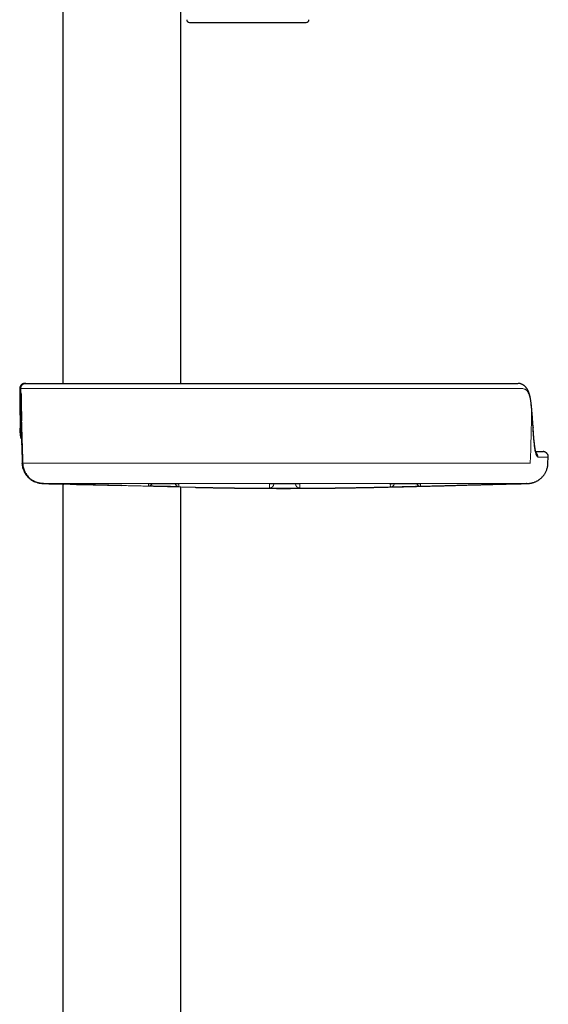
# Model space of a CAD drawing. Header units: millimetres. Extents: x 8 to 846, y 12 to 2113.
# Tile 227 of 256: x 746 to 846, y 1287 to 1474. Entities that reach past the tile are written whole.
import ezdxf

# ---------------------------------------------------------------- set-up
doc = ezdxf.new("R2010")
doc.units = ezdxf.units.MM

msp = doc.modelspace()

# ---------------------------------------------------------------- linework, layer by layer
at = {"color": 7, "linetype": 'Continuous', "lineweight": 30}
for p, q in [((753.69, 1508), (753.69, 1405)), ((776.19, 1405), (776.19, 1508)), ((777.81, 1473.8), (800.07, 1473.8)), ((745.65, 1404), (745.66, 1403.2)), ((746.41, 1404.99), (746.5, 1405)), ((746.5, 1405), (746.61, 1405)), ((745.66, 1403.2), (745.73, 1403.2)), ((745.66, 1403.19), (745.66, 1403.2)), ((745.66, 1403.19), (745.66, 1403.18)), ((745.77, 1402.11), (745.77, 1402.11)), ((745.84, 1397.61), (745.92, 1393.89)), ((843.26, 1396.57), (843.26, 1396.56)), ((843.26, 1396.56), (843.26, 1396.56)), ((745.64, 1394.98), (745.64, 1394.98)), ((843.76, 1392), (845.15, 1392)), ((846.09, 1389.79), (846.13, 1390.97)), ((846.13, 1390.97), (846.13, 1390.97)), ((746.06, 1389.78), (746.08, 1389.49)), ((749.9, 1385.92), (750.13, 1385.91)), ((750.11, 1385.92), (750.04, 1385.92)), ((750.4, 1385.91), (751.05, 1385.89)), ((752.39, 1385.86), (752.34, 1385.86)), ((753.69, 1385.83), (753.69, 1176.21)), ((755.12, 1385.8), (755.13, 1385.8)), ((755.83, 1385.78), (755.82, 1385.78)), ((756.68, 1385.75), (756.74, 1385.75)), ((756.74, 1385.76), (764.92, 1385.54)), ((756.78, 1385.76), (756.74, 1385.75)), ((757.24, 1385.74), (757.08, 1385.74)), ((764.93, 1385.54), (757.46, 1385.74)), ((776.19, 1176.21), (776.19, 1385.26)), ((842, 1385.92), (841.94, 1385.92))]:
    msp.add_line(p, q, dxfattribs=at)
at = {"color": 8, "linetype": 'Continuous', "lineweight": 0}
for p, q in [((745.88, 1393.5), (745.87, 1393.5)), ((746, 1389.77), (746, 1389.77)), ((746, 1389.77), (746, 1389.77)), ((746.06, 1389.78), (746.06, 1389.78)), ((749.9, 1385.92), (749.9, 1385.92)), ((750.13, 1385.91), (749.9, 1385.92)), ((753.17, 1385.84), (753.17, 1385.84)), ((753.88, 1385.82), (753.72, 1385.83)), ((753.72, 1385.83), (753.72, 1385.83)), ((755.12, 1385.8), (755.12, 1385.8)), ((755.82, 1385.78), (755.8, 1385.78)), ((755.8, 1385.77), (755.82, 1385.77)), ((755.81, 1385.78), (755.83, 1385.78)), ((755.83, 1385.78), (755.83, 1385.78)), ((756.74, 1385.75), (756.71, 1385.75)), ((756.74, 1385.75), (756.74, 1385.76)), ((757.08, 1385.74), (757.07, 1385.75)), ((757.24, 1385.74), (757.22, 1385.74)), ((757.46, 1385.73), (757.43, 1385.74)), ((757.46, 1385.74), (757.44, 1385.74)), ((757.46, 1385.74), (757.46, 1385.73)), ((842.11, 1385.92), (842, 1385.92))]:
    msp.add_line(p, q, dxfattribs=at)
at = {"color": 8, "linetype": 'Continuous', "lineweight": 0, "flags": 128}
for points in [[(745.61, 1404), (745.59, 1404), (745.56, 1404), (745.55, 1404), (745.53, 1404), (745.52, 1404), (745.51, 1404), (745.5, 1404), (745.5, 1404)], [(745.5, 1404), (745.5, 1404), (745.51, 1404), (745.52, 1404)], [(745.75, 1403.02), (745.73, 1403.1), (745.73, 1403.2)], [(745.72, 1401.8), (745.71, 1401.8), (745.7, 1401.8), (745.7, 1401.8), (745.69, 1401.8), (745.68, 1401.8), (745.67, 1401.8), (745.66, 1401.8), (745.66, 1401.8)], [(843.26, 1396.56), (843.26, 1396.53), (843.25, 1396.48)], [(755.12, 1385.8), (752.51, 1385.86), (750.4, 1385.91)], [(770.19, 1385.86), (770.14, 1385.85), (770.04, 1385.85)], [(775.83, 1385.81), (775.74, 1385.82), (775.66, 1385.83)], [(793.05, 1385.82), (793.14, 1385.83), (793.17, 1385.83)], [(798.66, 1385.84), (798.74, 1385.83), (798.83, 1385.82)], [(816.05, 1385.81), (816.14, 1385.82), (816.21, 1385.83)], [(816.05, 1385.81), (816.14, 1385.82), (816.16, 1385.82)], [(821.67, 1385.86), (821.75, 1385.85), (821.84, 1385.85)]]:
    msp.add_lwpolyline(points, dxfattribs=at)
at = {"color": 7, "linetype": 'Continuous', "lineweight": 30, "flags": 128}
for points in [[(745.63, 1394.98), (745.61, 1396.1), (745.6, 1396.5)], [(749.96, 1385.92), (752.89, 1385.85), (755.83, 1385.78)], [(752.39, 1385.86), (752.49, 1385.85), (752.6, 1385.85), (752.7, 1385.85), (752.81, 1385.85), (752.91, 1385.84), (753.02, 1385.84), (753.12, 1385.84), (753.23, 1385.84)]]:
    msp.add_lwpolyline(points, dxfattribs=at)
at = {"color": 7, "linetype": 'Continuous', "lineweight": 30}
for centre, radius, start, end in [((777.81, 1474.3), 0.5, 177.5187, 270), ((800.07, 1474.3), 0.5, 270, 2.4813), ((1195.52, 1406), 450.02, 180.2551, 180.6462), ((1195.29, 1406.29), 449.53, 180.5319, 181.0756), ((1195.29, 1406.29), 449.53, 181.5803, 182.1046), ((755.12, 1385.95), 0.15, 268.5766, 349.7028)]:
    msp.add_arc(centre, radius, start, end, dxfattribs=at)
at = {"color": 8, "linetype": 'Continuous', "lineweight": 0}
for centre, radius, start, end in [((1194.76, 1406.37), 449.15, 180.3032, 180.4606), ((745.66, 1403.86), 0.142, 91.9551, 107.4186), ((745.75, 1402.13), 0.648, 89.2129, 101.3781), ((746.16, 1401.8), 0.5, 138.9613, 180.5364), ((746.22, 1401.8), 0.5, 153.8519, 180.5353), ((1195.3, 1406.25), 449.6, 180.568, 182.1003), ((745.78, 1401.41), 0.389, 90.4979, 98.4272), ((385.14, 1405.99), 457.87, 357.9724, 359.2553), ((842.63, 1401.08), 0.263, 340.1485, 5.2753), ((1195.29, 1406.29), 449.53, 181.0756, 181.5803), ((746.79, 1395), 1, 181.4026, 193.3126), ((1195.28, 1406.25), 449.59, 181.6252, 182.1), ((843.19, 1391), 1, 358.0584, 50.2458), ((746.07, 1389.39), 0.39, 92.0674, 99.9349), ((746.04, 1390.02), 0.253, 259.683, 273.0587), ((770.06, 1386.28), 0.8, 268.8731, 328.7505), ((775.82, 1386.18), 0.8, 205.0076, 269.2381), ((793.08, 1385.87), 0.8, 269.9433, 358.9451), ((798.81, 1385.87), 0.8, 181.0779, 270.0602), ((816.07, 1386.07), 0.8, 271.2917, 343.5981), ((821.82, 1386.21), 0.8, 205.55, 271.4621)]:
    msp.add_arc(centre, radius, start, end, dxfattribs=at)
at = {"color": 7, "linetype": 'Continuous', "lineweight": 30}
for points, knots in [([(746.41, 1405), (746.4, 1404.99), (746.37, 1404.99), (746.32, 1404.98), (746.27, 1404.97), (746.21, 1404.96), (746.16, 1404.94), (746.11, 1404.92), (746.05, 1404.89), (745.99, 1404.86), (745.93, 1404.82), (745.89, 1404.79), (745.84, 1404.75), (745.79, 1404.7), (745.73, 1404.64), (745.67, 1404.55), (745.61, 1404.45), (745.56, 1404.35), (745.53, 1404.24), (745.51, 1404.12), (745.51, 1404.04), (745.5, 1404)], [0, 0, 0, 0, 0.0955084, 0.2017922, 0.2943692, 0.3551885, 0.4090476, 0.4565191, 0.4984346, 0.5359877, 0.5708071, 0.5935172, 0.6168382, 0.6470382, 0.6863279, 0.7344907, 0.7910315, 0.8384402, 0.889545, 0.9436663, 1, 1, 1, 1]), ([(745.51, 1404), (745.51, 1402.82), (745.53, 1400.45), (745.58, 1397.45), (745.62, 1395.61), (745.64, 1394.98)], [0, 0, 0, 0, 0.389463, 0.788387, 1, 1, 1, 1]), ([(746.65, 1405), (746.59, 1405), (746.47, 1404.99), (746.28, 1404.93), (746.1, 1404.84), (745.94, 1404.71), (745.81, 1404.55), (745.72, 1404.37), (745.66, 1404.18), (745.66, 1404.06), (745.65, 1404)], [0, 0, 0, 0, 0.11647, 0.239955, 0.368605, 0.5, 0.631396, 0.760045, 0.883531, 1, 1, 1, 1]), ([(746.65, 1405), (746.72, 1405), (746.84, 1405), (747.08, 1405), (747.26, 1405), (747.36, 1405), (747.46, 1405), (747.58, 1405), (747.71, 1405), (747.86, 1405), (748.05, 1405), (748.28, 1405), (748.51, 1405), (748.74, 1405), (748.96, 1405), (749.13, 1405), (749.24, 1405), (749.28, 1405), (749.32, 1405), (749.37, 1405), (749.42, 1405), (749.46, 1405), (749.51, 1405), (749.6, 1405), (749.75, 1405), (750, 1405), (750.29, 1405), (750.58, 1405), (750.87, 1405), (751.14, 1405), (751.44, 1405), (751.76, 1405), (752.24, 1405), (752.93, 1405), (753.88, 1405), (754.92, 1405), (756.06, 1405), (757.29, 1405), (758.61, 1405), (760.01, 1405), (761.48, 1405), (763.02, 1405), (764.6, 1405), (766.19, 1405), (767.78, 1405), (769.22, 1405), (770.5, 1405), (771.31, 1405), (771.85, 1405), (772.1, 1405), (772.35, 1405), (772.6, 1405), (772.85, 1405), (773.1, 1405), (773.58, 1405), (774.32, 1405), (775.37, 1405), (776.54, 1405), (777.84, 1405), (779.07, 1405), (780.19, 1405), (780.94, 1405), (781.48, 1405), (781.81, 1405), (782.14, 1405), (782.46, 1405), (783.43, 1405), (785.3, 1405), (788.1, 1405), (791.17, 1405), (794.22, 1405), (797.27, 1405), (800.33, 1405), (803.73, 1405), (806.7, 1405), (808.73, 1405), (809.49, 1405), (809.73, 1405), (809.96, 1405), (810.2, 1405), (810.43, 1405), (810.91, 1405), (811.61, 1405), (812.49, 1405), (813.28, 1405), (813.91, 1405), (814.4, 1405), (814.77, 1405), (815.12, 1405), (815.51, 1405), (816.04, 1405), (816.69, 1405), (817.39, 1405), (818.07, 1405), (818.72, 1405), (819.35, 1405), (820.36, 1405), (821.75, 1405), (823.51, 1405), (825.22, 1405), (826.9, 1405), (828.53, 1405), (830.1, 1405), (831.59, 1405), (832.99, 1405), (834.32, 1405), (835.56, 1405), (836.71, 1405), (837.77, 1405), (838.73, 1405), (839.6, 1405), (840.1, 1405), (840.35, 1405)], [0, 0, 0, 0, 0.0388786, 0.0777541, 0.0879365, 0.0981195, 0.1083034, 0.1184882, 0.1292932, 0.1406571, 0.1572788, 0.1733921, 0.1889977, 0.2040963, 0.2169642, 0.2294406, 0.2318454, 0.2342351, 0.2366098, 0.2389694, 0.2413139, 0.2436433, 0.2459577, 0.2482571, 0.2577, 0.2666576, 0.2751425, 0.2831696, 0.2886375, 0.2941845, 0.2997284, 0.3052737, 0.3108244, 0.3234622, 0.3360385, 0.3485841, 0.3611478, 0.3737782, 0.3863508, 0.3988701, 0.4113856, 0.4239469, 0.4366031, 0.4483786, 0.4600512, 0.4716606, 0.4793086, 0.4869584, 0.4886772, 0.4903969, 0.4921175, 0.4938392, 0.4955621, 0.4972863, 0.499012, 0.5052914, 0.5123978, 0.5203345, 0.5291037, 0.5387074, 0.5450392, 0.5516883, 0.5538436, 0.5560303, 0.5582484, 0.5604979, 0.5625273, 0.5776929, 0.5982335, 0.6188101, 0.639179, 0.6595275, 0.6799605, 0.7004868, 0.7277387, 0.7397911, 0.7413723, 0.7429542, 0.7445368, 0.74612, 0.747704, 0.7492887, 0.75578, 0.7616914, 0.767023, 0.7717748, 0.7744649, 0.776926, 0.7791583, 0.7814979, 0.7849119, 0.7898545, 0.7946332, 0.7992492, 0.8037038, 0.8079984, 0.8121345, 0.8245921, 0.8370327, 0.8495067, 0.8620645, 0.8747551, 0.8874137, 0.8999564, 0.9124314, 0.9248878, 0.9373748, 0.9498497, 0.9623018, 0.9747792, 0.9873296, 1, 1, 1, 1]), ([(842.89, 1401.1), (842.88, 1401.19), (842.87, 1401.34), (842.84, 1401.56), (842.81, 1401.74), (842.79, 1401.9), (842.77, 1402.02), (842.75, 1402.11), (842.73, 1402.19), (842.72, 1402.25), (842.71, 1402.32), (842.69, 1402.41), (842.67, 1402.51), (842.64, 1402.6), (842.63, 1402.67), (842.61, 1402.74), (842.59, 1402.82), (842.56, 1402.91), (842.53, 1402.99), (842.5, 1403.09), (842.47, 1403.19), (842.43, 1403.28), (842.4, 1403.38), (842.36, 1403.48), (842.31, 1403.58), (842.26, 1403.68), (842.22, 1403.76), (842.18, 1403.83), (842.14, 1403.9), (842.1, 1403.97), (842.05, 1404.05), (841.98, 1404.13), (841.91, 1404.23), (841.83, 1404.32), (841.74, 1404.41), (841.66, 1404.49), (841.58, 1404.56), (841.49, 1404.63), (841.38, 1404.7), (841.25, 1404.78), (841.1, 1404.85), (840.97, 1404.9), (840.87, 1404.93), (840.8, 1404.95), (840.73, 1404.96), (840.66, 1404.97), (840.59, 1404.99), (840.49, 1405), (840.43, 1405), (840.39, 1405)], [0, 0, 0, 0, 0.03921, 0.074007, 0.104339, 0.130162, 0.15112, 0.167647, 0.179719, 0.189953, 0.201727, 0.219503, 0.238817, 0.255389, 0.267622, 0.280742, 0.296323, 0.313927, 0.33145, 0.348617, 0.370954, 0.391952, 0.411576, 0.432645, 0.456623, 0.481413, 0.50061, 0.514806, 0.529738, 0.546803, 0.566513, 0.589677, 0.616216, 0.642691, 0.67162, 0.696576, 0.718318, 0.739979, 0.769015, 0.80116, 0.837039, 0.873918, 0.8901, 0.905603, 0.919725, 0.933038, 0.950335, 0.972668, 1, 1, 1, 1]), ([(745.67, 1403.04), (745.67, 1403.04), (745.67, 1403.04), (745.68, 1403.03), (745.68, 1403.03)], [0, 0, 0, 0, 0.443218, 1, 1, 1, 1]), ([(745.68, 1403.03), (745.69, 1402.99), (745.7, 1402.91), (745.74, 1402.85), (745.76, 1402.82)], [0, 0, 0, 0, 0.585763, 1, 1, 1, 1]), ([(745.73, 1403.2), (745.73, 1403.19), (745.73, 1403.18), (745.74, 1403.12), (745.75, 1403.02), (745.75, 1402.88), (745.76, 1402.72), (745.77, 1402.53), (745.77, 1402.33), (745.77, 1402.19), (745.77, 1402.11)], [0, 0, 0, 0, 0.1277824, 0.2527722, 0.3764282, 0.4995862, 0.6227679, 0.7465183, 0.8717408, 1, 1, 1, 1]), ([(842.99, 1400.14), (842.97, 1400.29), (842.94, 1400.61), (842.91, 1400.93), (842.89, 1401.1)], [0, 0, 0, 0, 0.452393, 1, 1, 1, 1]), ([(843.26, 1396.56), (843.25, 1396.69), (843.24, 1396.94), (843.21, 1397.29), (843.19, 1397.62), (843.17, 1397.92), (843.15, 1398.19), (843.14, 1398.43), (843.12, 1398.65), (843.1, 1398.84), (843.09, 1399.02), (843.08, 1399.19), (843.06, 1399.34), (843.05, 1399.48), (843.04, 1399.59), (843.03, 1399.69), (843.02, 1399.79), (843.01, 1399.93), (843, 1400.1), (842.98, 1400.31), (842.95, 1400.54), (842.93, 1400.81), (842.91, 1401), (842.89, 1401.1)], [0, 0, 0, 0, 0.084326, 0.162572, 0.234728, 0.30079, 0.360748, 0.41369, 0.460734, 0.502633, 0.540806, 0.5797, 0.613819, 0.643529, 0.669626, 0.685518, 0.708661, 0.739058, 0.776713, 0.821631, 0.873814, 0.933269, 1, 1, 1, 1]), ([(843.26, 1396.57), (843.25, 1396.67), (843.24, 1396.87), (843.22, 1397.16), (843.2, 1397.42), (843.19, 1397.65), (843.17, 1397.85), (843.16, 1398.03), (843.15, 1398.19), (843.14, 1398.33), (843.13, 1398.46), (843.12, 1398.59), (843.11, 1398.71), (843.1, 1398.83), (843.09, 1398.95), (843.08, 1399.07), (843.07, 1399.23), (843.05, 1399.41), (843.03, 1399.63), (843.01, 1399.88), (843, 1400.05), (842.99, 1400.14)], [0, 0, 0, 0, 0.087569, 0.167619, 0.240148, 0.305151, 0.362623, 0.411738, 0.453647, 0.4928, 0.531923, 0.565095, 0.598246, 0.631376, 0.664484, 0.698835, 0.738441, 0.792249, 0.853774, 0.923022, 1, 1, 1, 1]), ([(844.19, 1390.97), (844.14, 1390.98), (844.04, 1391.02), (843.92, 1391.28), (843.81, 1391.62), (843.72, 1391.99), (843.62, 1392.53), (843.52, 1393.24), (843.42, 1394.19), (843.33, 1395.27), (843.27, 1396.07), (843.25, 1396.48)], [0, 0, 0, 0, 0.124762, 0.248195, 0.330863, 0.414557, 0.499899, 0.627918, 0.752368, 0.87561, 1, 1, 1, 1]), ([(843.87, 1391.67), (843.87, 1391.67), (843.87, 1391.67), (843.86, 1391.68), (843.86, 1391.69), (843.85, 1391.71), (843.84, 1391.73), (843.83, 1391.76), (843.82, 1391.8), (843.81, 1391.84), (843.79, 1391.88), (843.78, 1391.93), (843.76, 1391.98), (843.75, 1392.03), (843.74, 1392.09), (843.72, 1392.15), (843.71, 1392.23), (843.69, 1392.31), (843.67, 1392.4), (843.65, 1392.49), (843.64, 1392.57), (843.63, 1392.65), (843.61, 1392.74), (843.6, 1392.83), (843.58, 1392.92), (843.57, 1393.03), (843.55, 1393.13), (843.54, 1393.22), (843.53, 1393.28), (843.53, 1393.33), (843.52, 1393.36), (843.52, 1393.41), (843.51, 1393.47), (843.5, 1393.55), (843.49, 1393.65), (843.48, 1393.78), (843.46, 1393.93), (843.44, 1394.1), (843.42, 1394.29), (843.41, 1394.49), (843.39, 1394.71), (843.37, 1394.96), (843.34, 1395.23), (843.32, 1395.52), (843.3, 1395.84), (843.28, 1396.19), (843.26, 1396.43), (843.26, 1396.56)], [0, 0, 0, 0, 0.002417, 0.024659, 0.05071, 0.072931, 0.09148, 0.109986, 0.129295, 0.149351, 0.169957, 0.189311, 0.208787, 0.227588, 0.245677, 0.264544, 0.285906, 0.311477, 0.335577, 0.357495, 0.377229, 0.395127, 0.413158, 0.431634, 0.452473, 0.473851, 0.494288, 0.51114, 0.524345, 0.530222, 0.536603, 0.545014, 0.555458, 0.567937, 0.586399, 0.608047, 0.632886, 0.660918, 0.688749, 0.719146, 0.752109, 0.787636, 0.825722, 0.865613, 0.907962, 0.95276, 1, 1, 1, 1]), ([(745.64, 1394.98), (745.64, 1394.92), (745.65, 1394.81), (745.69, 1394.65), (745.76, 1394.52), (745.81, 1394.43), (745.84, 1394.4), (745.84, 1394.39)], [0, 0, 0, 0, 0.272563, 0.53073, 0.768137, 0.979947, 1, 1, 1, 1]), ([(745.82, 1394.72), (745.82, 1394.72), (745.82, 1394.72), (745.82, 1394.7), (745.82, 1394.67), (745.83, 1394.61), (745.83, 1394.54), (745.84, 1394.44), (745.84, 1394.38), (745.84, 1394.34)], [0, 0, 0, 0, 0.007132, 0.136506, 0.274322, 0.421461, 0.625321, 0.823204, 1, 1, 1, 1]), ([(745.87, 1393.5), (745.89, 1392.88), (745.93, 1391.64), (745.97, 1390.39), (746, 1389.77)], [0, 0, 0, 0, 0.4999982, 1, 1, 1, 1]), ([(846.15, 1390.97), (846.15, 1391.01), (846.14, 1391.11), (846.12, 1391.24), (846.08, 1391.36), (846.03, 1391.48), (845.97, 1391.57), (845.9, 1391.66), (845.83, 1391.73), (845.75, 1391.8), (845.67, 1391.85), (845.58, 1391.9), (845.49, 1391.94), (845.39, 1391.97), (845.27, 1392), (845.19, 1392), (845.15, 1392)], [0, 0, 0, 0, 0.089895, 0.174946, 0.253425, 0.323956, 0.403942, 0.468453, 0.530314, 0.591966, 0.653107, 0.715985, 0.773391, 0.840542, 0.916512, 1, 1, 1, 1]), ([(749.9, 1385.92), (749.87, 1385.92), (749.8, 1385.92), (749.67, 1385.93), (749.51, 1385.95), (749.31, 1385.98), (749.07, 1386.03), (748.8, 1386.1), (748.51, 1386.2), (748.18, 1386.35), (747.88, 1386.52), (747.63, 1386.7), (747.43, 1386.85), (747.26, 1387), (747.06, 1387.2), (746.83, 1387.47), (746.6, 1387.8), (746.41, 1388.14), (746.25, 1388.52), (746.12, 1388.92), (746.03, 1389.36), (746.01, 1389.64), (746, 1389.77)], [0, 0, 0, 0, 0.01473, 0.035738, 0.063023, 0.096584, 0.13642, 0.182531, 0.234916, 0.293573, 0.358502, 0.408058, 0.445544, 0.482327, 0.518407, 0.588436, 0.655659, 0.720075, 0.781684, 0.859443, 0.932215, 1, 1, 1, 1]), ([(746, 1389.77), (746, 1389.74), (746, 1389.67), (746.01, 1389.53), (746.04, 1389.33), (746.08, 1389.07), (746.16, 1388.77), (746.28, 1388.42), (746.45, 1388.05), (746.66, 1387.69), (746.92, 1387.34), (747.25, 1387), (747.59, 1386.71), (747.94, 1386.48), (748.22, 1386.33), (748.4, 1386.26), (748.46, 1386.23)], [0, 0, 0, 0, 0.020157, 0.048655, 0.093859, 0.15107, 0.220285, 0.3015, 0.394712, 0.481565, 0.576749, 0.680261, 0.792098, 0.871314, 0.954234, 1, 1, 1, 1]), ([(746, 1389.76), (746, 1389.64), (746.02, 1389.39), (746.09, 1389.03), (746.19, 1388.66), (746.33, 1388.31), (746.5, 1387.97), (746.7, 1387.65), (746.92, 1387.35), (747.18, 1387.07), (747.46, 1386.82), (747.76, 1386.59), (748.09, 1386.4), (748.32, 1386.28), (748.45, 1386.23), (748.46, 1386.23)], [0, 0, 0, 0, 0.080453, 0.163361, 0.246277, 0.329199, 0.412102, 0.494957, 0.577757, 0.66053, 0.743245, 0.825892, 0.908547, 0.991265, 1, 1, 1, 1]), ([(746.08, 1389.49), (746.08, 1389.46), (746.09, 1389.31), (746.15, 1389.03), (746.25, 1388.66), (746.39, 1388.31), (746.56, 1387.97), (746.76, 1387.65), (746.98, 1387.35), (747.24, 1387.07), (747.52, 1386.82), (747.77, 1386.63), (747.92, 1386.54), (747.97, 1386.51)], [0, 0, 0, 0, 0.025714, 0.128785, 0.231867, 0.334956, 0.43802, 0.541024, 0.643958, 0.746858, 0.849682, 0.952419, 1, 1, 1, 1]), ([(842.15, 1385.92), (842.17, 1385.92), (842.19, 1385.92), (842.23, 1385.92), (842.26, 1385.92), (842.29, 1385.93), (842.32, 1385.93), (842.35, 1385.93), (842.37, 1385.93), (842.39, 1385.93), (842.41, 1385.93), (842.43, 1385.94), (842.44, 1385.94), (842.46, 1385.94), (842.47, 1385.94), (842.48, 1385.94), (842.5, 1385.94), (842.51, 1385.94), (842.52, 1385.94), (842.54, 1385.95), (842.56, 1385.95), (842.58, 1385.95), (842.62, 1385.96), (842.66, 1385.96), (842.7, 1385.97), (842.74, 1385.97), (842.81, 1385.99), (842.91, 1386), (843.03, 1386.03), (843.16, 1386.07), (843.32, 1386.11), (843.5, 1386.18), (843.71, 1386.26), (843.91, 1386.35), (844.1, 1386.46), (844.27, 1386.56), (844.42, 1386.66), (844.55, 1386.76), (844.69, 1386.88), (844.84, 1387.01), (845, 1387.17), (845.17, 1387.36), (845.33, 1387.56), (845.48, 1387.78), (845.61, 1388.01), (845.74, 1388.26), (845.85, 1388.53), (845.95, 1388.82), (846.02, 1389.13), (846.07, 1389.45), (846.09, 1389.67), (846.09, 1389.78)], [0, 0, 0, 0, 0.04824, 0.093269, 0.135089, 0.173704, 0.209115, 0.240778, 0.269356, 0.294852, 0.31727, 0.332211, 0.34539, 0.356807, 0.368896, 0.378075, 0.38454, 0.390277, 0.395817, 0.401161, 0.406308, 0.421069, 0.433952, 0.444985, 0.454217, 0.46173, 0.467746, 0.484147, 0.499558, 0.514155, 0.528142, 0.54986, 0.571412, 0.592831, 0.614098, 0.635196, 0.650152, 0.665477, 0.682817, 0.702312, 0.723946, 0.747685, 0.77347, 0.797645, 0.823246, 0.850176, 0.878317, 0.907534, 0.937671, 0.968554, 1, 1, 1, 1]), ([(748.05, 1386.47), (748.19, 1386.39), (748.48, 1386.23), (748.96, 1386.07), (749.45, 1385.95), (749.79, 1385.93), (749.96, 1385.92)], [0, 0, 0, 0, 0.245624, 0.496208, 0.747506, 1, 1, 1, 1]), ([(750.11, 1385.92), (750.13, 1385.92), (750.17, 1385.92), (750.21, 1385.92), (750.27, 1385.92), (750.32, 1385.92), (750.37, 1385.91), (750.39, 1385.91), (750.4, 1385.91)], [0, 0, 0, 0, 0.069792, 0.18715, 0.317253, 0.514111, 0.740927, 1, 1, 1, 1]), ([(751.05, 1385.89), (751.15, 1385.89), (751.35, 1385.88), (751.64, 1385.88), (751.9, 1385.87), (752.13, 1385.87), (752.31, 1385.86), (752.45, 1385.86), (752.54, 1385.86), (752.55, 1385.86), (752.55, 1385.86)], [0, 0, 0, 0, 0.128034, 0.25305, 0.376629, 0.499663, 0.622699, 0.746317, 0.871507, 1, 1, 1, 1]), ([(753.23, 1385.84), (753.24, 1385.84), (753.26, 1385.84), (753.41, 1385.83), (753.61, 1385.83), (753.81, 1385.82), (753.88, 1385.82)], [0, 0, 0, 0, 0.273645, 0.547555, 0.820116, 1, 1, 1, 1]), ([(755.13, 1385.79), (755.18, 1385.79), (755.7, 1385.78), (756.21, 1385.77), (756.68, 1385.75)], [0, 0, 0, 0, 0.0967419, 1, 1, 1, 1]), ([(756.76, 1385.76), (756.76, 1385.76), (756.75, 1385.76), (756.74, 1385.76), (756.74, 1385.76)], [0, 0, 0, 0, 0.252637, 1, 1, 1, 1]), ([(756.74, 1385.75), (756.76, 1385.75), (756.85, 1385.75), (757.03, 1385.75), (757.3, 1385.74), (757.61, 1385.73), (757.95, 1385.72), (758.22, 1385.72), (758.37, 1385.71), (758.4, 1385.71)], [0, 0, 0, 0, 0.036075, 0.187291, 0.339919, 0.541474, 0.745435, 0.951803, 1, 1, 1, 1]), ([(779.06, 1385.19), (779.08, 1385.19), (779.16, 1385.19), (779.28, 1385.19), (779.43, 1385.18), (779.59, 1385.18), (779.73, 1385.18), (779.85, 1385.18), (779.95, 1385.17), (780.06, 1385.17), (780.19, 1385.17), (780.36, 1385.17), (780.55, 1385.16), (780.75, 1385.16), (780.95, 1385.15), (781.14, 1385.15), (781.33, 1385.15), (781.51, 1385.14), (781.69, 1385.14), (781.89, 1385.14), (782.11, 1385.13), (782.35, 1385.13), (782.65, 1385.12), (782.97, 1385.12), (783.33, 1385.11), (783.63, 1385.11), (783.87, 1385.1), (784.06, 1385.1), (784.23, 1385.1), (784.39, 1385.09), (784.55, 1385.09), (784.71, 1385.09), (784.88, 1385.09), (785.07, 1385.08), (785.26, 1385.08), (785.45, 1385.08), (785.64, 1385.08), (785.83, 1385.07), (786.01, 1385.07), (786.18, 1385.07), (786.32, 1385.07), (786.44, 1385.06), (786.55, 1385.06), (786.64, 1385.06), (786.74, 1385.06), (786.84, 1385.06), (786.95, 1385.06), (787.06, 1385.06), (787.16, 1385.05), (787.27, 1385.05), (787.4, 1385.05), (787.53, 1385.05), (787.65, 1385.05), (787.76, 1385.05), (787.86, 1385.05), (787.96, 1385.04), (788.07, 1385.04), (788.21, 1385.04), (788.36, 1385.04), (788.55, 1385.04), (788.78, 1385.04), (789.04, 1385.03), (789.43, 1385.03), (789.99, 1385.02), (790.7, 1385.02), (791.43, 1385.01), (792.51, 1385.01), (793.93, 1385), (795.71, 1385), (797.34, 1385), (798.83, 1385.01), (799.91, 1385.01), (800.7, 1385.02), (801.22, 1385.02), (801.76, 1385.02), (802.19, 1385.03), (802.53, 1385.03), (802.75, 1385.03), (802.97, 1385.03), (803.19, 1385.04), (803.39, 1385.04), (803.56, 1385.04), (803.7, 1385.04), (803.82, 1385.04), (803.94, 1385.04), (804.05, 1385.05), (804.18, 1385.05), (804.34, 1385.05), (804.49, 1385.05), (804.64, 1385.05), (804.77, 1385.06), (804.87, 1385.06), (804.96, 1385.06), (805.04, 1385.06), (805.14, 1385.06), (805.27, 1385.06), (805.43, 1385.06), (805.64, 1385.07), (805.85, 1385.07), (806.09, 1385.07), (806.37, 1385.08), (806.65, 1385.08), (806.89, 1385.08), (807.09, 1385.09), (807.27, 1385.09), (807.43, 1385.09), (807.59, 1385.1), (807.75, 1385.1), (807.96, 1385.1), (808.22, 1385.11), (808.54, 1385.11), (808.89, 1385.12), (809.26, 1385.12), (809.58, 1385.13), (809.85, 1385.13), (810.05, 1385.14), (810.23, 1385.14), (810.4, 1385.14), (810.56, 1385.15), (810.74, 1385.15), (810.93, 1385.15), (811.13, 1385.16), (811.32, 1385.16), (811.49, 1385.16), (811.65, 1385.17), (811.79, 1385.17), (811.91, 1385.17), (812.01, 1385.17), (812.09, 1385.18), (812.18, 1385.18), (812.26, 1385.18), (812.34, 1385.18), (812.41, 1385.18), (812.49, 1385.18), (812.55, 1385.19), (812.66, 1385.19), (812.78, 1385.19), (812.94, 1385.19), (813.12, 1385.2), (813.32, 1385.2), (813.55, 1385.21), (813.81, 1385.21), (814.08, 1385.22), (814.35, 1385.22), (814.6, 1385.23), (814.83, 1385.23), (815.05, 1385.24), (815.25, 1385.24), (815.54, 1385.25), (815.92, 1385.26), (816.4, 1385.27), (816.89, 1385.28), (817.39, 1385.29), (817.87, 1385.3), (818.35, 1385.31), (818.83, 1385.32), (819.32, 1385.33), (819.81, 1385.35), (820.26, 1385.36), (820.69, 1385.37), (821.09, 1385.38), (821.52, 1385.39), (821.97, 1385.4), (822.49, 1385.41), (823.05, 1385.43), (823.66, 1385.44), (824.34, 1385.46), (825.07, 1385.48), (825.89, 1385.5), (826.73, 1385.52), (827.49, 1385.55), (828.17, 1385.56), (828.76, 1385.58), (829.33, 1385.59), (829.88, 1385.61), (830.41, 1385.62), (830.9, 1385.64), (831.35, 1385.65), (831.78, 1385.66), (832.18, 1385.67), (832.55, 1385.68), (833.06, 1385.69), (833.69, 1385.71), (834.46, 1385.73), (835.1, 1385.75), (835.61, 1385.76), (835.97, 1385.77), (836.34, 1385.78), (836.73, 1385.79), (837.09, 1385.8), (837.4, 1385.8), (837.68, 1385.81), (837.99, 1385.82), (838.33, 1385.83), (838.68, 1385.84), (839.03, 1385.84), (839.36, 1385.85), (839.72, 1385.86), (840.08, 1385.87), (840.45, 1385.88), (840.81, 1385.89), (841.14, 1385.89), (841.4, 1385.9), (841.6, 1385.91), (841.74, 1385.91), (841.88, 1385.91), (842.03, 1385.92), (842.13, 1385.92), (842.18, 1385.92)], [0, 0, 0, 0, 0.001659, 0.006059, 0.010207, 0.015262, 0.019892, 0.024102, 0.027531, 0.03094, 0.03446, 0.038127, 0.041975, 0.046033, 0.049535, 0.052751, 0.055695, 0.058403, 0.060935, 0.063649, 0.066747, 0.070243, 0.073982, 0.079048, 0.084219, 0.089374, 0.092402, 0.095336, 0.097979, 0.100324, 0.102935, 0.105535, 0.108427, 0.111616, 0.115105, 0.118734, 0.122404, 0.126502, 0.130681, 0.134787, 0.138422, 0.141571, 0.144072, 0.146686, 0.149497, 0.152521, 0.155887, 0.158291, 0.160854, 0.163437, 0.165984, 0.168517, 0.170862, 0.172581, 0.174043, 0.175397, 0.177058, 0.179059, 0.18132, 0.18354, 0.187439, 0.19107, 0.194435, 0.204289, 0.214434, 0.224714, 0.235084, 0.259993, 0.285065, 0.310155, 0.329211, 0.348143, 0.355446, 0.362636, 0.370218, 0.378174, 0.38121, 0.384296, 0.387441, 0.390647, 0.393624, 0.396212, 0.398033, 0.399713, 0.401302, 0.403114, 0.405224, 0.407598, 0.410746, 0.413826, 0.41678, 0.419371, 0.421618, 0.423979, 0.42663, 0.429569, 0.434737, 0.439875, 0.445004, 0.450342, 0.455979, 0.461943, 0.465957, 0.469511, 0.472598, 0.475225, 0.477553, 0.480104, 0.482922, 0.487276, 0.492023, 0.497145, 0.502385, 0.507684, 0.510855, 0.51367, 0.516143, 0.518473, 0.520975, 0.523682, 0.526887, 0.530384, 0.533901, 0.537266, 0.540493, 0.543546, 0.5465, 0.549374, 0.552211, 0.555152, 0.558149, 0.561204, 0.564316, 0.567489, 0.570728, 0.574086, 0.577607, 0.581321, 0.585259, 0.589379, 0.593501, 0.59767, 0.601954, 0.605928, 0.609606, 0.612966, 0.616014, 0.618876, 0.621734, 0.628233, 0.635005, 0.64211, 0.649189, 0.655995, 0.662369, 0.669527, 0.676393, 0.683295, 0.690303, 0.695594, 0.701277, 0.707351, 0.713818, 0.720545, 0.729272, 0.73789, 0.746408, 0.757686, 0.769164, 0.780975, 0.79312, 0.801401, 0.809808, 0.817972, 0.825769, 0.8332, 0.840266, 0.846595, 0.852603, 0.858292, 0.863664, 0.868837, 0.879838, 0.890886, 0.901975, 0.907136, 0.912221, 0.917396, 0.922984, 0.928838, 0.932528, 0.9364, 0.94074, 0.945554, 0.950631, 0.955557, 0.960323, 0.964928, 0.970481, 0.975771, 0.980776, 0.985468, 0.989803, 0.991839, 0.993791, 0.99582, 0.997965, 1, 1, 1, 1]), ([(805.74, 1385.07), (805.74, 1385.07), (805.74, 1385.07), (805.75, 1385.07), (805.76, 1385.07), (805.78, 1385.07), (805.81, 1385.07), (805.85, 1385.07), (805.91, 1385.07), (806, 1385.07), (806.14, 1385.07), (806.29, 1385.08), (806.48, 1385.08), (806.68, 1385.08), (806.89, 1385.09), (807.09, 1385.09), (807.29, 1385.09), (807.47, 1385.09), (807.65, 1385.1), (807.81, 1385.1), (807.96, 1385.1), (808.09, 1385.1), (808.22, 1385.11), (808.33, 1385.11), (808.43, 1385.11), (808.52, 1385.11), (808.58, 1385.11), (808.63, 1385.11), (808.68, 1385.11), (808.73, 1385.11), (808.78, 1385.12), (808.83, 1385.12), (808.86, 1385.12), (808.88, 1385.12), (808.87, 1385.12), (808.87, 1385.12)], [0, 0, 0, 0, 0.0306, 0.051391, 0.073084, 0.085222, 0.099401, 0.115842, 0.134687, 0.170058, 0.212062, 0.260842, 0.316492, 0.379071, 0.436545, 0.495809, 0.551115, 0.602349, 0.649531, 0.692689, 0.731859, 0.767089, 0.798445, 0.82602, 0.849955, 0.870462, 0.883795, 0.895606, 0.906205, 0.91603, 0.934472, 0.952316, 0.970791, 0.991012, 1, 1, 1, 1]), ([(838.66, 1385.84), (838.66, 1385.84), (838.66, 1385.84), (838.68, 1385.84), (838.72, 1385.84), (838.77, 1385.84), (838.85, 1385.84), (838.96, 1385.84), (839.09, 1385.85), (839.23, 1385.85), (839.36, 1385.85), (839.5, 1385.86), (839.67, 1385.86), (839.87, 1385.87), (840.11, 1385.87), (840.36, 1385.88), (840.62, 1385.88), (840.89, 1385.89), (841.15, 1385.9), (841.4, 1385.9), (841.66, 1385.91), (841.89, 1385.92), (842.04, 1385.92), (842.11, 1385.92)], [0, 0, 0, 0, 0.0172259, 0.0367807, 0.056862, 0.0782978, 0.1017732, 0.1371168, 0.1766415, 0.2159208, 0.2545062, 0.2924003, 0.3296058, 0.3977551, 0.4640934, 0.5326617, 0.604258, 0.6787625, 0.7502244, 0.815776, 0.8816046, 0.9515612, 1, 1, 1, 1]), ([(841.41, 1385.9), (841.49, 1385.91), (841.67, 1385.91), (841.86, 1385.92), (841.97, 1385.92)], [0, 0, 0, 0, 0.422102, 1, 1, 1, 1]), ([(841.41, 1385.91), (841.41, 1385.91), (841.41, 1385.91), (841.41, 1385.91), (841.43, 1385.91), (841.45, 1385.91), (841.49, 1385.91), (841.53, 1385.91), (841.59, 1385.91), (841.68, 1385.91), (841.8, 1385.92), (841.9, 1385.92), (841.94, 1385.92)], [0, 0, 0, 0, 0.010066, 0.096092, 0.17641, 0.253734, 0.331091, 0.411507, 0.497685, 0.591833, 0.814475, 1, 1, 1, 1])]:
    msp.add_open_spline(points, degree=3, knots=knots, dxfattribs=at)
at = {"color": 8, "linetype": 'Continuous', "lineweight": 0}
for points, knots in [([(745.61, 1404), (745.62, 1404.06), (745.62, 1404.18), (745.68, 1404.37), (745.77, 1404.55), (745.9, 1404.71), (746.06, 1404.84), (746.24, 1404.93), (746.43, 1404.99), (746.55, 1405), (746.61, 1405)], [0, 0, 0, 0, 0.116468, 0.239953, 0.368603, 0.5, 0.631397, 0.760047, 0.883532, 1, 1, 1, 1]), ([(841.28, 1404), (840.88, 1404), (840.09, 1404), (838.59, 1404), (836.85, 1404), (834.85, 1404), (832.57, 1404), (830.25, 1404), (827.97, 1404), (825.79, 1404), (823.5, 1404), (821.12, 1404), (818.66, 1404), (816.16, 1404), (813.65, 1404), (810.11, 1404), (805.61, 1404), (800.23, 1404), (795.07, 1404), (790.05, 1404), (785.12, 1404), (780.2, 1404), (775.97, 1404), (772.42, 1404), (769.64, 1404), (766.97, 1404), (764.4, 1404), (761.96, 1404), (759.66, 1404), (757.5, 1404), (755.51, 1404), (753.71, 1404), (752.12, 1404), (750.76, 1404), (749.69, 1404), (748.9, 1404), (748.47, 1404), (748.08, 1404), (747.71, 1404), (747.37, 1404), (747.04, 1404), (746.66, 1404), (746.26, 1404), (745.88, 1404), (745.73, 1404), (745.65, 1404)], [0, 0, 0, 0, 0.019211, 0.038573, 0.058172, 0.078113, 0.098526, 0.119448, 0.135422, 0.151599, 0.16795, 0.184432, 0.201006, 0.217647, 0.23428, 0.250817, 0.287843, 0.323106, 0.356836, 0.389591, 0.421887, 0.45417, 0.486814, 0.505925, 0.524858, 0.543645, 0.562345, 0.581052, 0.599874, 0.618922, 0.638252, 0.657864, 0.677768, 0.697993, 0.718587, 0.738758, 0.759375, 0.780478, 0.802001, 0.823894, 0.846154, 0.868785, 0.911251, 0.955, 1, 1, 1, 1]), ([(842.88, 1400.99), (842.85, 1401.22), (842.79, 1401.68), (842.67, 1402.28), (842.52, 1402.8), (842.34, 1403.24), (842.12, 1403.57), (841.78, 1403.91), (841.48, 1403.96), (841.28, 1404)], [0, 0, 0, 0, 0.123494, 0.247723, 0.372398, 0.497111, 0.622236, 0.748203, 1, 1, 1, 1]), ([(745.66, 1401.8), (745.65, 1401.8), (745.65, 1401.8), (745.65, 1401.85), (745.64, 1401.92), (745.64, 1402.02), (745.63, 1402.14), (745.63, 1402.28), (745.63, 1402.43), (745.62, 1402.59), (745.62, 1402.7), (745.62, 1402.76)], [0, 0, 0, 0, 0.1119126, 0.2237974, 0.3357378, 0.4475963, 0.5595621, 0.6694094, 0.7793893, 0.8893356, 1, 1, 1, 1]), ([(745.66, 1403.2), (745.66, 1403.15), (745.66, 1403.09), (745.68, 1403.04), (745.68, 1403.03)], [0, 0, 0, 0, 0.871981, 1, 1, 1, 1]), ([(842.97, 1400.04), (842.96, 1400.22), (842.93, 1400.53), (842.89, 1400.85), (842.88, 1400.99)], [0, 0, 0, 0, 0.56, 1, 1, 1, 1]), ([(842.97, 1400.04), (842.99, 1400.07), (843, 1400.11), (842.99, 1400.14), (842.99, 1400.14)], [0, 0, 0, 0, 0.96786, 1, 1, 1, 1]), ([(843.25, 1396.48), (843.21, 1397.07), (843.13, 1398.26), (843.03, 1399.45), (842.97, 1400.04)], [0, 0, 0, 0, 0.49964, 1, 1, 1, 1]), ([(745.63, 1394.98), (745.64, 1394.98), (745.64, 1394.98), (745.67, 1394.98), (745.72, 1394.98), (745.77, 1394.98), (745.79, 1394.98)], [0, 0, 0, 0, 0.253307, 0.504466, 0.753391, 1, 1, 1, 1]), ([(745.79, 1394.98), (745.79, 1394.97), (745.8, 1394.96), (745.81, 1394.87), (745.82, 1394.73), (745.83, 1394.55), (745.84, 1394.33), (745.86, 1394.07), (745.87, 1393.79), (745.87, 1393.6), (745.88, 1393.5)], [0, 0, 0, 0, 0.127786, 0.252774, 0.376431, 0.499595, 0.622786, 0.746545, 0.871766, 1, 1, 1, 1]), ([(846.13, 1390.97), (846.12, 1390.97), (846.09, 1390.97), (845.84, 1390.97), (845.44, 1390.97), (844.91, 1390.97), (844.43, 1390.97), (844.19, 1390.97)], [0, 0, 0, 0, 0.200594, 0.404882, 0.607456, 0.806453, 1, 1, 1, 1]), ([(746.06, 1389.78), (746.19, 1389.78), (746.44, 1389.78), (747.07, 1389.78), (747.7, 1389.78), (748.26, 1389.78), (748.7, 1389.78), (749.17, 1389.78), (750.05, 1389.78), (751.24, 1389.78), (752.69, 1389.78), (754.36, 1389.78), (756.24, 1389.78), (758.32, 1389.78), (760.56, 1389.78), (762.95, 1389.78), (765.47, 1389.78), (768.12, 1389.78), (770.88, 1389.78), (773.74, 1389.78), (776.67, 1389.78), (780.31, 1389.78), (784.63, 1389.78), (789.67, 1389.78), (794.8, 1389.79), (800.08, 1389.79), (805.57, 1389.79), (811.27, 1389.79), (816.28, 1389.79), (820.45, 1389.79), (823.68, 1389.79), (826.74, 1389.79), (829.58, 1389.79), (832.18, 1389.79), (834.52, 1389.79), (836.57, 1389.79), (838.34, 1389.79), (839.85, 1389.79), (841.09, 1389.79), (842.1, 1389.79), (842.52, 1389.79), (842.73, 1389.79)], [0, 0, 0, 0, 0.0568909, 0.1116296, 0.1642744, 0.1883833, 0.2119616, 0.2348488, 0.257076, 0.2788122, 0.2990223, 0.318916, 0.3385193, 0.3578414, 0.3768908, 0.3957475, 0.4145166, 0.4332925, 0.4521577, 0.4711969, 0.4904655, 0.5097462, 0.5424167, 0.5749941, 0.6080548, 0.642134, 0.6777537, 0.7151601, 0.7534973, 0.775722, 0.7977494, 0.8195338, 0.8410006, 0.8620557, 0.8825836, 0.9026045, 0.9222644, 0.9416879, 0.9609767, 0.9803157, 1, 1, 1, 1]), ([(746.06, 1389.78), (746.07, 1389.61), (746.09, 1389.27), (746.21, 1388.78), (746.39, 1388.31), (746.62, 1387.86), (746.9, 1387.45), (747.23, 1387.07), (747.62, 1386.74), (747.89, 1386.54), (748.04, 1386.47), (748.05, 1386.47)], [0, 0, 0, 0, 0.124847, 0.249675, 0.374524, 0.49934, 0.624061, 0.748715, 0.873266, 0.997746, 1, 1, 1, 1]), ([(838.88, 1385.94), (838.66, 1385.94), (838.24, 1385.94), (837.2, 1385.94), (835.89, 1385.94), (834.29, 1385.94), (832.43, 1385.94), (830.33, 1385.95), (828.01, 1385.95), (825.51, 1385.95), (822.86, 1385.95), (820.08, 1385.95), (817.21, 1385.95), (812.94, 1385.95), (807.31, 1385.95), (800.28, 1385.95), (793.24, 1385.94), (786.22, 1385.95), (780.58, 1385.95), (776.33, 1385.95), (773.43, 1385.95), (770.59, 1385.95), (767.83, 1385.95), (765.19, 1385.95), (762.73, 1385.95), (760.48, 1385.95), (758.46, 1385.94), (756.71, 1385.94), (755.23, 1385.94), (754.05, 1385.94), (753.04, 1385.93), (752.51, 1385.94), (751.98, 1385.92), (751.52, 1385.92), (751.09, 1385.92), (750.73, 1385.92), (750.41, 1385.92), (750.21, 1385.93), (750.13, 1385.92), (750.11, 1385.92)], [0, 0, 0, 0, 0.021191, 0.04234, 0.063628, 0.084878, 0.106011, 0.127243, 0.148511, 0.169669, 0.190897, 0.212186, 0.233287, 0.254354, 0.305041, 0.355611, 0.406229, 0.45697, 0.507467, 0.528438, 0.549488, 0.570663, 0.592192, 0.613849, 0.635379, 0.657038, 0.678676, 0.700218, 0.721914, 0.743545, 0.765099, 0.797588, 0.830189, 0.862787, 0.895304, 0.927864, 0.960401, 0.992927, 1, 1, 1, 1]), ([(752.55, 1385.86), (752.52, 1385.86), (752.45, 1385.86), (752.4, 1385.86), (752.39, 1385.86), (752.39, 1385.86)], [0, 0, 0, 0, 0.333453, 0.666841, 1, 1, 1, 1]), ([(753.17, 1385.84), (753.18, 1385.84), (753.18, 1385.84), (753.22, 1385.84), (753.28, 1385.84), (753.37, 1385.84), (753.48, 1385.83), (753.6, 1385.83), (753.68, 1385.83), (753.72, 1385.83)], [0, 0, 0, 0, 0.140676, 0.280653, 0.420397, 0.56043, 0.706992, 0.853378, 1, 1, 1, 1]), ([(753.72, 1385.83), (753.68, 1385.83), (753.6, 1385.83), (753.49, 1385.83), (753.38, 1385.84), (753.29, 1385.84), (753.23, 1385.84), (753.19, 1385.84), (753.18, 1385.84), (753.18, 1385.84)], [0, 0, 0, 0, 0.150822, 0.300902, 0.45073, 0.600871, 0.758008, 0.914958, 1, 1, 1, 1]), ([(754.87, 1385.8), (754.89, 1385.8), (754.94, 1385.8), (755.01, 1385.8), (755.07, 1385.8), (755.11, 1385.8), (755.12, 1385.8), (755.12, 1385.8)], [0, 0, 0, 0, 0.187298, 0.373969, 0.560717, 0.78036, 1, 1, 1, 1]), ([(755.83, 1385.78), (755.82, 1385.78), (755.82, 1385.78), (755.76, 1385.78), (755.67, 1385.78), (755.55, 1385.78), (755.43, 1385.79), (755.3, 1385.79), (755.2, 1385.79), (755.14, 1385.79), (755.13, 1385.79)], [0, 0, 0, 0, 0.152654, 0.305053, 0.457767, 0.610357, 0.730183, 0.850313, 0.970368, 1, 1, 1, 1]), ([(756.71, 1385.75), (756.79, 1385.75), (757.11, 1385.74), (757.75, 1385.73), (758.62, 1385.7), (759.54, 1385.68), (760.51, 1385.65), (761.52, 1385.63), (762.56, 1385.6), (763.61, 1385.57), (764.41, 1385.55), (764.85, 1385.54), (764.93, 1385.54)], [0, 0, 0, 0, 0.037613, 0.154088, 0.270637, 0.38735, 0.504249, 0.621253, 0.738265, 0.855152, 0.971766, 1, 1, 1, 1]), ([(757.08, 1385.74), (757.05, 1385.74), (757, 1385.75), (756.91, 1385.75), (756.82, 1385.75), (756.77, 1385.75), (756.74, 1385.75)], [0, 0, 0, 0, 0.2801202, 0.5598203, 0.7800979, 1, 1, 1, 1]), ([(757.46, 1385.73), (757.45, 1385.73), (757.45, 1385.73), (757.39, 1385.74), (757.32, 1385.74), (757.27, 1385.74), (757.24, 1385.74)], [0, 0, 0, 0, 0.280665, 0.560425, 0.780039, 1, 1, 1, 1]), ([(764.92, 1385.54), (765.13, 1385.54), (765.55, 1385.53), (766.17, 1385.51), (766.79, 1385.49), (767.41, 1385.48), (768.02, 1385.46), (768.62, 1385.45), (769.21, 1385.43), (769.79, 1385.42), (770.39, 1385.4), (771, 1385.38), (771.62, 1385.37), (772.22, 1385.35), (772.81, 1385.34), (773.39, 1385.32), (773.94, 1385.31), (774.47, 1385.3), (774.96, 1385.29), (775.41, 1385.27), (775.82, 1385.26), (776.21, 1385.26), (776.58, 1385.25), (776.92, 1385.24), (777.24, 1385.23), (777.53, 1385.22), (777.8, 1385.22), (778.06, 1385.21), (778.3, 1385.21), (778.52, 1385.2), (778.7, 1385.2), (778.86, 1385.2), (778.97, 1385.19), (779.04, 1385.19), (779.06, 1385.19), (779.06, 1385.19)], [0, 0, 0, 0, 0.029882, 0.059736, 0.08962, 0.119595, 0.149506, 0.17869, 0.207856, 0.237055, 0.266343, 0.299605, 0.332765, 0.365903, 0.399097, 0.432588, 0.465942, 0.499241, 0.532568, 0.562392, 0.592232, 0.622149, 0.652204, 0.682182, 0.711405, 0.740627, 0.769901, 0.799279, 0.832562, 0.865721, 0.898835, 0.93198, 0.965335, 0.998484, 1, 1, 1, 1]), ([(770.04, 1385.85), (770.05, 1385.85), (770.06, 1385.85), (770.14, 1385.86), (770.26, 1385.86), (770.42, 1385.86), (770.64, 1385.87), (770.89, 1385.87), (771.17, 1385.87), (771.49, 1385.87), (771.83, 1385.87), (772.19, 1385.87), (772.56, 1385.87), (772.94, 1385.87), (773.32, 1385.87), (773.69, 1385.87), (774.05, 1385.86), (774.39, 1385.86), (774.7, 1385.85), (774.99, 1385.85), (775.24, 1385.84), (775.45, 1385.84), (775.62, 1385.83), (775.74, 1385.83), (775.82, 1385.82), (775.83, 1385.82), (775.83, 1385.81)], [0, 0, 0, 0, 0.042014, 0.083721, 0.125275, 0.166803, 0.208428, 0.250291, 0.292215, 0.333986, 0.375666, 0.417276, 0.458828, 0.500359, 0.541926, 0.58356, 0.625245, 0.666928, 0.708554, 0.750108, 0.791659, 0.833276, 0.874955, 0.916655, 0.958336, 1, 1, 1, 1]), ([(770.05, 1385.48), (770.05, 1385.5), (770.05, 1385.54), (770.04, 1385.67), (770.04, 1385.78), (770.04, 1385.85)], [0, 0, 0, 0, 0.249991, 0.499991, 1, 1, 1, 1]), ([(775.81, 1385.38), (775.8, 1385.38), (775.79, 1385.38), (775.72, 1385.38), (775.59, 1385.38), (775.43, 1385.37), (775.22, 1385.37), (774.97, 1385.38), (774.68, 1385.38), (774.36, 1385.38), (774.03, 1385.39), (773.67, 1385.39), (773.3, 1385.4), (772.92, 1385.4), (772.55, 1385.41), (772.18, 1385.42), (771.82, 1385.43), (771.48, 1385.43), (771.17, 1385.44), (770.88, 1385.45), (770.64, 1385.46), (770.43, 1385.46), (770.26, 1385.47), (770.14, 1385.47), (770.06, 1385.48), (770.05, 1385.48), (770.05, 1385.48)], [0, 0, 0, 0, 0.0420167, 0.0837372, 0.125311, 0.1668605, 0.2085045, 0.2503809, 0.2923146, 0.334096, 0.3757848, 0.4174001, 0.4589527, 0.5004775, 0.542033, 0.5836551, 0.6253282, 0.6669981, 0.7086114, 0.7501538, 0.7916929, 0.8332999, 0.8749696, 0.9166614, 0.9583375, 1, 1, 1, 1]), ([(775.83, 1385.81), (775.83, 1385.74), (775.82, 1385.62), (775.81, 1385.48), (775.81, 1385.42), (775.81, 1385.38)], [0, 0, 0, 0, 0.500007, 0.750006, 1, 1, 1, 1]), ([(793.05, 1385.82), (793.05, 1385.83), (793.06, 1385.83), (793.14, 1385.84), (793.26, 1385.84), (793.43, 1385.85), (793.64, 1385.85), (793.89, 1385.86), (794.18, 1385.86), (794.5, 1385.86), (794.84, 1385.87), (795.2, 1385.87), (795.57, 1385.87), (795.94, 1385.87), (796.32, 1385.87), (796.69, 1385.87), (797.05, 1385.87), (797.39, 1385.86), (797.71, 1385.86), (797.99, 1385.86), (798.24, 1385.85), (798.45, 1385.85), (798.62, 1385.84), (798.74, 1385.84), (798.82, 1385.83), (798.83, 1385.83), (798.83, 1385.82)], [0, 0, 0, 0, 0.042023, 0.083735, 0.12529, 0.166815, 0.208434, 0.250289, 0.292205, 0.333968, 0.375641, 0.417245, 0.458792, 0.500318, 0.541878, 0.583506, 0.625187, 0.666867, 0.708493, 0.750051, 0.791608, 0.833234, 0.874924, 0.916634, 0.958326, 1, 1, 1, 1]), ([(793.08, 1385.07), (793.07, 1385.11), (793.07, 1385.2), (793.06, 1385.47), (793.05, 1385.68), (793.05, 1385.82)], [0, 0, 0, 0, 0.249987, 0.499986, 1, 1, 1, 1]), ([(798.81, 1385.07), (798.81, 1385.07), (798.8, 1385.07), (798.74, 1385.07), (798.65, 1385.06), (798.53, 1385.06), (798.37, 1385.06), (798.19, 1385.06), (797.97, 1385.05), (797.73, 1385.05), (797.47, 1385.05), (797.19, 1385.05), (796.89, 1385.05), (796.58, 1385.05), (796.26, 1385.05), (795.94, 1385.05), (795.62, 1385.05), (795.3, 1385.05), (794.99, 1385.05), (794.69, 1385.05), (794.41, 1385.05), (794.15, 1385.05), (793.91, 1385.05), (793.7, 1385.06), (793.51, 1385.06), (793.35, 1385.06), (793.23, 1385.06), (793.14, 1385.07), (793.09, 1385.07), (793.08, 1385.07), (793.08, 1385.07)], [0, 0, 0, 0, 0.035981, 0.071662, 0.107442, 0.143094, 0.178774, 0.214553, 0.250207, 0.285885, 0.321665, 0.35732, 0.392997, 0.428776, 0.464434, 0.500109, 0.535889, 0.571547, 0.607221, 0.643, 0.678661, 0.714332, 0.750112, 0.785774, 0.821443, 0.857223, 0.892887, 0.928554, 0.964334, 1, 1, 1, 1]), ([(798.83, 1385.82), (798.83, 1385.75), (798.83, 1385.62), (798.82, 1385.42), (798.82, 1385.27), (798.81, 1385.15), (798.81, 1385.1), (798.81, 1385.07)], [0, 0, 0, 0, 0.2500064, 0.5000137, 0.6666814, 0.8333438, 1, 1, 1, 1]), ([(816.05, 1385.81), (816.06, 1385.82), (816.07, 1385.82), (816.15, 1385.83), (816.27, 1385.83), (816.43, 1385.84), (816.64, 1385.84), (816.9, 1385.85), (817.18, 1385.85), (817.5, 1385.86), (817.84, 1385.86), (818.2, 1385.87), (818.57, 1385.87), (818.95, 1385.87), (819.33, 1385.87), (819.7, 1385.87), (820.06, 1385.87), (820.4, 1385.87), (820.71, 1385.87), (821, 1385.87), (821.25, 1385.87), (821.46, 1385.86), (821.62, 1385.86), (821.75, 1385.86), (821.83, 1385.85), (821.84, 1385.85), (821.84, 1385.85)], [0, 0, 0, 0, 0.042012, 0.083714, 0.12526, 0.166778, 0.208391, 0.250242, 0.292153, 0.333909, 0.375574, 0.417169, 0.458709, 0.500231, 0.541793, 0.58343, 0.625123, 0.666819, 0.708461, 0.750034, 0.791603, 0.833238, 0.874932, 0.916643, 0.958332, 1, 1, 1, 1]), ([(816.09, 1385.27), (816.08, 1385.29), (816.08, 1385.31), (816.07, 1385.5), (816.06, 1385.69), (816.05, 1385.81)], [0, 0, 0, 0, 0.249984, 0.49998, 1, 1, 1, 1]), ([(821.84, 1385.41), (821.84, 1385.41), (821.83, 1385.41), (821.77, 1385.41), (821.68, 1385.41), (821.56, 1385.4), (821.4, 1385.4), (821.22, 1385.39), (821, 1385.39), (820.76, 1385.38), (820.5, 1385.38), (820.21, 1385.37), (819.91, 1385.36), (819.6, 1385.35), (819.28, 1385.34), (818.96, 1385.34), (818.64, 1385.33), (818.32, 1385.32), (818.01, 1385.31), (817.71, 1385.31), (817.43, 1385.3), (817.17, 1385.29), (816.93, 1385.29), (816.71, 1385.28), (816.52, 1385.28), (816.37, 1385.28), (816.24, 1385.27), (816.15, 1385.27), (816.1, 1385.27), (816.09, 1385.27), (816.09, 1385.27)], [0, 0, 0, 0, 0.035982, 0.071663, 0.107442, 0.143094, 0.178774, 0.214553, 0.250207, 0.285885, 0.321664, 0.35732, 0.392996, 0.428776, 0.464433, 0.500107, 0.535887, 0.571546, 0.607219, 0.642999, 0.67866, 0.714331, 0.750111, 0.785773, 0.821443, 0.857223, 0.892887, 0.928554, 0.964334, 1, 1, 1, 1]), ([(821.84, 1385.85), (821.84, 1385.79), (821.84, 1385.68), (821.84, 1385.52), (821.84, 1385.43), (821.84, 1385.42), (821.84, 1385.41)], [0, 0, 0, 0, 0.250012, 0.500018, 0.750013, 1, 1, 1, 1]), ([(841.94, 1385.92), (841.87, 1385.92), (841.7, 1385.92), (841.36, 1385.92), (841.01, 1385.92), (840.74, 1385.92), (840.44, 1385.92), (840.1, 1385.93), (839.72, 1385.92), (839.38, 1385.92), (839.04, 1385.93), (838.88, 1385.94)], [0, 0, 0, 0, 0.1624871, 0.3641536, 0.454883, 0.5454007, 0.6361704, 0.7268189, 0.8174054, 0.9086617, 1, 1, 1, 1])]:
    msp.add_open_spline(points, degree=3, knots=knots, dxfattribs=at)

doc.saveas('drawing.dxf')
